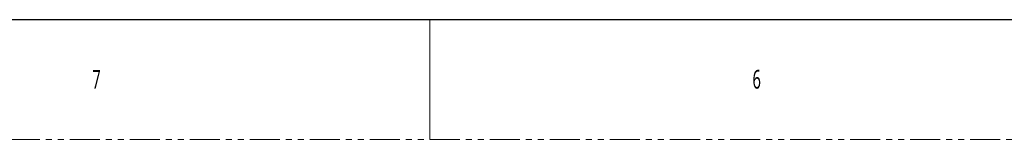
# Model space of a CAD drawing. Header units: millimetres. Extents: x 0 to 1118, y 0 to 864.
# Tile 9 of 69: x 193 to 401, y 0 to 25. Entities that reach past the tile are written whole.
import ezdxf

# ---------------------------------------------------------------- set-up
doc = ezdxf.new("R2010")
doc.units = ezdxf.units.MM
doc.linetypes.add('PHANTOM', pattern=[12.7, 6.35, -1.27, 1.27, -1.27, 1.27, -1.27])
doc.styles.add('SLDTEXTSTYLE1', font='meiryo.ttc', dxfattribs={"width": 0.6})

msp = doc.modelspace()

# ---------------------------------------------------------------- linework, layer by layer
at = {"color": 7, "linetype": 'Continuous', "lineweight": 30}
msp.add_line((12.7, 25.4), (1104.9, 25.4), dxfattribs=at)
at = {"color": 7, "linetype": 'Continuous', "lineweight": 0}
msp.add_line((279.4, 25.4), (279.4, 0), dxfattribs=at)
at = {"color": 7, "linetype": 'PHANTOM', "lineweight": 0}
msp.add_line((0, 0), (1117.6, 0), dxfattribs=at)

# ---------------------------------------------------------------- texts
at = {"color": 7, "linetype": 'Continuous', "lineweight": 0, "char_height": 3.9688, "attachment_point": 1, "style": 'SLDTEXTSTYLE1'}
for s, insert in [('7', (207.9625, 14.7292)), ('6', (347.6625, 14.7292))]:
    msp.add_mtext(s, dxfattribs=dict(at, insert=insert))

doc.saveas('drawing.dxf')
